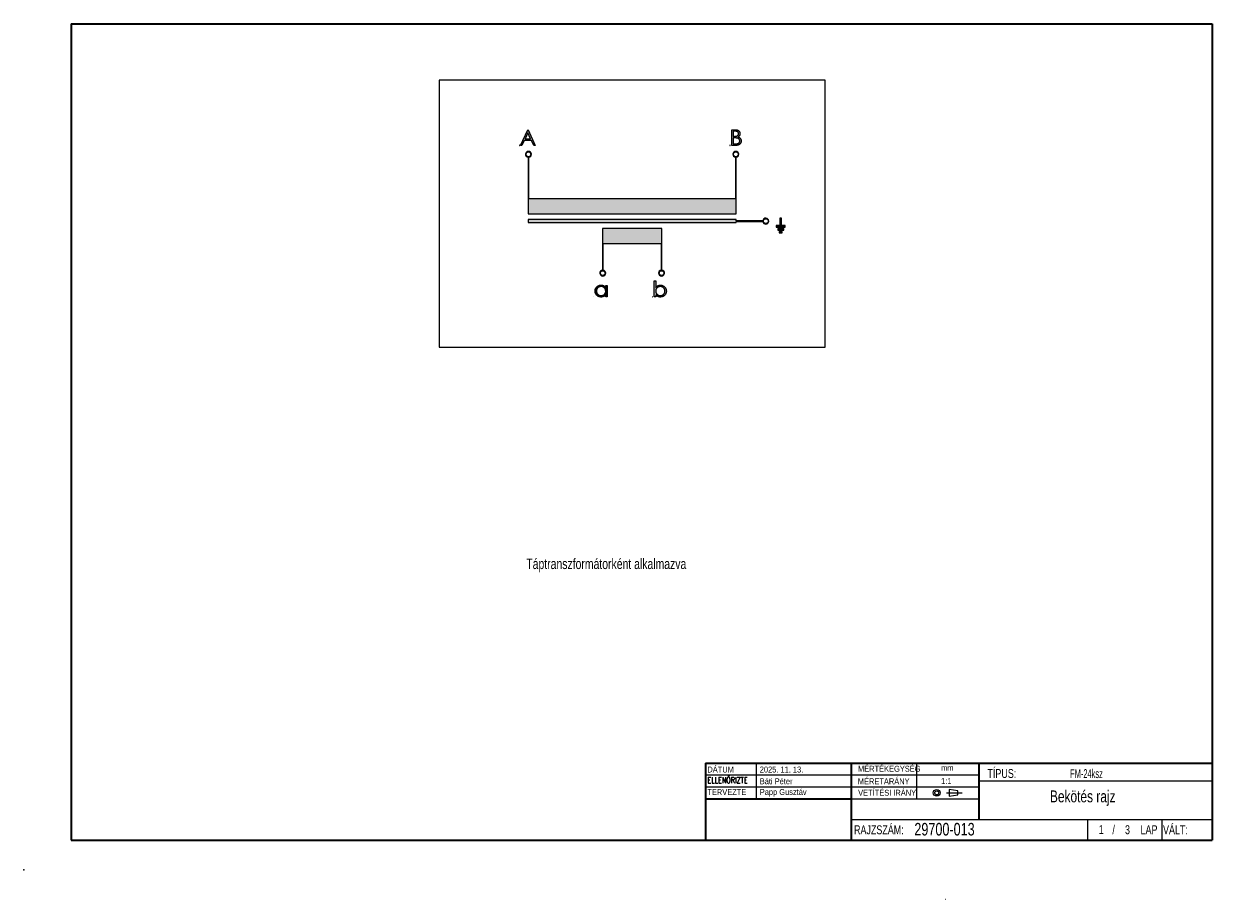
# Model space of a CAD drawing. Header units: millimetres. Extents: x 0 to 400, y -10 to 285.
import ezdxf

# ---------------------------------------------------------------- set-up
doc = ezdxf.new("R2010")
doc.units = ezdxf.units.MM
doc.header["$PDSIZE"] = -1
doc.linetypes.add('CENTERX2', pattern=[20.32, 12.7, -2.54, 2.54, -2.54])
doc.styles.add('SLDTEXTSTYLE0', font='TXT', dxfattribs={"width": 0.75})
doc.styles.add('SLDTEXTSTYLE1', font='TXT', dxfattribs={"width": 0.605})
doc.styles.add('SLDTEXTSTYLE2', font='TXT', dxfattribs={"width": 0.75, "bigfont": 'bigfont'})

msp = doc.modelspace()

# ---------------------------------------------------------------- hatches: boundary and pattern name
at = {"linetype": 'Continuous'}
h = msp.add_hatch(color=7, dxfattribs=at)
h.paths.add_polyline_path([(171.64, 244.03), (172.15, 244.03), (169.71, 249.32), (169.64, 249.32), (167.13, 244.03), (167.65, 244.03), (168.45, 245.73), (170.85, 245.73)], flags=0)
h.paths.add_polyline_path([(169.67, 248.29), (170.6, 246.27), (168.71, 246.27)], flags=0)
h = msp.add_hatch(color=7, dxfattribs=at)
edge = h.paths.add_edge_path(flags=0)
edge.add_spline(control_points=[(240.44, 246.89), (240.49, 246.92), (240.58, 246.98), (240.71, 247.09), (240.81, 247.22), (240.9, 247.36), (240.97, 247.51), (241.02, 247.67), (241.05, 247.84), (241.05, 247.95), (241.05, 248.01)], knot_values=[0, 0, 0, 0, 0.128234, 0.252451, 0.374261, 0.496377, 0.619448, 0.743419, 0.869431, 1, 1, 1, 1], weights=[1, 1, 1, 1, 1, 1, 1, 1, 1, 1, 1], degree=3, periodic=0)
edge.add_spline(control_points=[(241.05, 248.01), (241.05, 248.07), (241.05, 248.2), (241.01, 248.38), (240.95, 248.55), (240.86, 248.71), (240.76, 248.85), (240.63, 248.98), (240.49, 249.09), (240.36, 249.16), (240.24, 249.21), (240.14, 249.24), (240.03, 249.26), (239.92, 249.29), (239.8, 249.3), (239.66, 249.31), (239.52, 249.32), (239.42, 249.32), (239.37, 249.32)], knot_values=[0, 0, 0, 0, 0.077182, 0.152719, 0.226646, 0.301825, 0.376416, 0.449465, 0.522032, 0.596644, 0.635901, 0.678121, 0.723132, 0.771635, 0.82332, 0.878677, 0.937406, 1, 1, 1, 1], weights=[1, 1, 1, 1, 1, 1, 1, 1, 1, 1, 1, 1, 1, 1, 1, 1, 1, 1, 1], degree=3, periodic=0)
edge.add_line((239.37, 249.32), (238.34, 249.32))
edge.add_line((238.34, 249.32), (238.34, 244.03))
edge.add_line((238.34, 244.03), (239.77, 244.03))
edge.add_spline(control_points=[(239.77, 244.03), (239.83, 244.03), (239.95, 244.03), (240.13, 244.06), (240.3, 244.09), (240.46, 244.14), (240.61, 244.2), (240.75, 244.27), (240.88, 244.36), (241, 244.46), (241.11, 244.58), (241.2, 244.69), (241.28, 244.82), (241.35, 244.95), (241.4, 245.09), (241.43, 245.23), (241.45, 245.38), (241.46, 245.48), (241.46, 245.53)], knot_values=[0, 0, 0, 0, 0.074522, 0.145314, 0.213177, 0.278705, 0.342112, 0.404261, 0.466239, 0.52828, 0.589543, 0.648814, 0.707317, 0.764765, 0.82182, 0.879665, 0.93884, 1, 1, 1, 1], weights=[1, 1, 1, 1, 1, 1, 1, 1, 1, 1, 1, 1, 1, 1, 1, 1, 1, 1, 1], degree=3, periodic=0)
edge.add_spline(control_points=[(241.46, 245.53), (241.46, 245.58), (241.45, 245.68), (241.43, 245.83), (241.4, 245.97), (241.35, 246.11), (241.28, 246.24), (241.21, 246.35), (241.12, 246.46), (241.03, 246.56), (240.91, 246.66), (240.77, 246.74), (240.62, 246.82), (240.5, 246.86), (240.44, 246.89)], knot_values=[0, 0, 0, 0, 0.083354, 0.165113, 0.244471, 0.323858, 0.401709, 0.478603, 0.553616, 0.629777, 0.7097, 0.797086, 0.893943, 1, 1, 1, 1], weights=[1, 1, 1, 1, 1, 1, 1, 1, 1, 1, 1, 1, 1, 1, 1], degree=3, periodic=0)
edge = h.paths.add_edge_path(flags=0)
edge.add_spline(control_points=[(239.46, 248.78), (239.5, 248.78), (239.6, 248.78), (239.73, 248.77), (239.85, 248.75), (239.96, 248.73), (240.06, 248.7), (240.15, 248.67), (240.24, 248.62), (240.31, 248.57), (240.37, 248.52), (240.43, 248.46), (240.47, 248.4), (240.51, 248.33), (240.54, 248.25), (240.56, 248.17), (240.57, 248.09), (240.58, 248.03), (240.58, 248)], knot_values=[0, 0, 0, 0, 0.09126, 0.176546, 0.255515, 0.32897, 0.397569, 0.460759, 0.520282, 0.5766, 0.630098, 0.682521, 0.733159, 0.78413, 0.835598, 0.888182, 0.942997, 1, 1, 1, 1], weights=[1, 1, 1, 1, 1, 1, 1, 1, 1, 1, 1, 1, 1, 1, 1, 1, 1, 1, 1], degree=3, periodic=0)
edge.add_spline(control_points=[(240.58, 248), (240.58, 247.96), (240.57, 247.87), (240.54, 247.74), (240.49, 247.62), (240.42, 247.51), (240.33, 247.4), (240.23, 247.32), (240.11, 247.24), (240.01, 247.19), (239.91, 247.16), (239.83, 247.14), (239.73, 247.12), (239.63, 247.11), (239.52, 247.1), (239.4, 247.09), (239.27, 247.09), (239.18, 247.08), (239.13, 247.08)], knot_values=[0, 0, 0, 0, 0.068636, 0.135185, 0.202717, 0.27157, 0.341133, 0.410222, 0.481168, 0.55446, 0.594294, 0.638261, 0.68681, 0.7394, 0.797711, 0.8603, 0.927699, 1, 1, 1, 1], weights=[1, 1, 1, 1, 1, 1, 1, 1, 1, 1, 1, 1, 1, 1, 1, 1, 1, 1, 1], degree=3, periodic=0)
edge.add_line((239.13, 247.08), (238.81, 247.08))
edge.add_line((238.81, 247.08), (238.81, 248.78))
edge.add_line((238.81, 248.78), (239.46, 248.78))
edge = h.paths.add_edge_path(flags=0)
edge.add_spline(control_points=[(240.12, 246.48), (240.18, 246.46), (240.31, 246.43), (240.48, 246.35), (240.63, 246.25), (240.73, 246.15), (240.81, 246.07), (240.85, 246), (240.89, 245.93), (240.93, 245.85), (240.95, 245.78), (240.97, 245.7), (240.98, 245.62), (240.98, 245.56), (240.98, 245.53)], knot_values=[0, 0, 0, 0, 0.143309, 0.277421, 0.405171, 0.529268, 0.589902, 0.649129, 0.707867, 0.764857, 0.822497, 0.880398, 0.939713, 1, 1, 1, 1], weights=[1, 1, 1, 1, 1, 1, 1, 1, 1, 1, 1, 1, 1, 1, 1], degree=3, periodic=0)
edge.add_spline(control_points=[(240.98, 245.53), (240.98, 245.49), (240.98, 245.4), (240.94, 245.27), (240.89, 245.14), (240.82, 245.02), (240.73, 244.91), (240.62, 244.82), (240.5, 244.74), (240.39, 244.69), (240.29, 244.66), (240.21, 244.63), (240.11, 244.61), (240.01, 244.6), (239.89, 244.59), (239.77, 244.58), (239.63, 244.58), (239.54, 244.57), (239.49, 244.57)], knot_values=[0, 0, 0, 0, 0.066884, 0.133364, 0.200692, 0.271031, 0.342035, 0.412126, 0.483159, 0.556302, 0.59546, 0.639227, 0.687794, 0.740178, 0.798205, 0.860261, 0.927498, 1, 1, 1, 1], weights=[1, 1, 1, 1, 1, 1, 1, 1, 1, 1, 1, 1, 1, 1, 1, 1, 1, 1, 1], degree=3, periodic=0)
edge.add_line((239.49, 244.57), (238.81, 244.57))
edge.add_line((238.81, 244.57), (238.81, 246.54))
edge.add_line((238.81, 246.54), (239.13, 246.54))
edge.add_spline(control_points=[(239.13, 246.54), (239.18, 246.54), (239.29, 246.54), (239.45, 246.54), (239.59, 246.53), (239.72, 246.53), (239.84, 246.52), (239.95, 246.51), (240.04, 246.5), (240.09, 246.48), (240.12, 246.48)], knot_values=[0, 0, 0, 0, 0.170715, 0.328655, 0.473823, 0.605269, 0.722943, 0.828047, 0.920694, 1, 1, 1, 1], weights=[1, 1, 1, 1, 1, 1, 1, 1, 1, 1, 1], degree=3, periodic=0)
h = msp.add_hatch(color=7, dxfattribs=at)
edge = h.paths.add_edge_path(flags=0)
edge.add_line((169.96, 226.03), (169.96, 240.04))
edge.add_arc((169.86, 241.03), 1, 275.7392, 624.2608)
edge.add_line((169.76, 240.04), (169.76, 221.03))
edge.add_line((169.76, 221.03), (239.76, 221.03))
edge.add_line((239.76, 221.03), (239.76, 240.04))
edge.add_arc((239.66, 241.03), 1, 275.7392, 624.2608)
edge.add_line((239.56, 240.04), (239.56, 226.03))
edge.add_line((239.56, 226.03), (169.96, 226.03))
edge = h.paths.add_edge_path(flags=0)
edge.add_arc((239.66, 241.03), 0.8, 0, 360)
edge = h.paths.add_edge_path(flags=0)
edge.add_arc((169.86, 241.03), 0.8, 0, 360)
h = msp.add_hatch(color=7, dxfattribs=at)
edge = h.paths.add_edge_path(flags=0)
edge.add_line((239.76, 218.43), (248.76, 218.43))
edge.add_arc((249.76, 218.53), 1, 185.7392, 534.2608)
edge.add_line((248.76, 218.63), (239.76, 218.63))
edge.add_line((239.76, 218.63), (239.76, 219.03))
edge.add_line((239.76, 219.03), (169.76, 219.03))
edge.add_line((169.76, 219.03), (169.76, 218.03))
edge.add_line((169.76, 218.03), (239.76, 218.03))
edge.add_line((239.76, 218.03), (239.76, 218.43))
edge = h.paths.add_edge_path(flags=0)
edge.add_arc((249.76, 218.53), 0.8, 0, 360)
h = msp.add_hatch(color=7, dxfattribs=at)
edge = h.paths.add_edge_path(flags=0)
edge.add_line((194.76, 216.03), (194.76, 202.03))
edge.add_arc((194.86, 201.03), 1, 95.7392, 444.2608)
edge.add_line((194.96, 202.03), (194.96, 211.03))
edge.add_line((194.96, 211.03), (214.56, 211.03))
edge.add_line((214.56, 211.03), (214.56, 202.03))
edge.add_arc((214.66, 201.03), 1, 95.7392, 444.2608)
edge.add_line((214.76, 202.03), (214.76, 216.03))
edge.add_line((214.76, 216.03), (194.76, 216.03))
edge = h.paths.add_edge_path(flags=0)
edge.add_arc((194.86, 201.03), 0.8, 0, 360)
edge = h.paths.add_edge_path(flags=0)
edge.add_arc((214.66, 201.03), 0.8, 0, 360)
for points in [[(255.01, 219.53), (254.51, 219.53), (254.51, 217.03), (253.26, 217.03), (253.26, 216.53), (256.26, 216.53), (256.26, 217.03), (255.01, 217.03)], [(253.76, 216.03), (253.76, 215.53), (255.76, 215.53), (255.76, 216.03)], [(254.26, 215.03), (254.26, 214.53), (255.26, 214.53), (255.26, 215.03)]]:
    msp.add_hatch(color=7, dxfattribs=at).paths.add_polyline_path(points, flags=0)
h = msp.add_hatch(color=7, dxfattribs=at)
edge = h.paths.add_edge_path(flags=0)
edge.add_spline(control_points=[(192.27, 194.97), (192.27, 194.91), (192.27, 194.77), (192.3, 194.57), (192.35, 194.38), (192.41, 194.2), (192.5, 194.02), (192.6, 193.85), (192.72, 193.7), (192.86, 193.55), (193.01, 193.41), (193.17, 193.29), (193.33, 193.19), (193.51, 193.11), (193.69, 193.04), (193.88, 193), (194.08, 192.97), (194.21, 192.96), (194.28, 192.96)], knot_values=[0, 0, 0, 0, 0.064954, 0.128099, 0.189669, 0.250706, 0.311891, 0.373265, 0.435809, 0.500424, 0.565061, 0.627671, 0.689332, 0.75007, 0.810996, 0.872567, 0.93538, 1, 1, 1, 1], weights=[1, 1, 1, 1, 1, 1, 1, 1, 1, 1, 1, 1, 1, 1, 1, 1, 1, 1, 1], degree=3, periodic=0)
edge.add_spline(control_points=[(194.28, 192.96), (194.36, 192.96), (194.51, 192.97), (194.73, 193), (194.95, 193.06), (195.15, 193.14), (195.34, 193.24), (195.53, 193.37), (195.7, 193.52), (195.81, 193.64), (195.86, 193.7)], knot_values=[0, 0, 0, 0, 0.12763, 0.251855, 0.3727, 0.492835, 0.61373, 0.737915, 0.865702, 1, 1, 1, 1], weights=[1, 1, 1, 1, 1, 1, 1, 1, 1, 1, 1], degree=3, periodic=0)
edge.add_line((195.86, 193.7), (195.86, 193.03))
edge.add_line((195.86, 193.03), (196.34, 193.03))
edge.add_line((196.34, 193.03), (196.34, 196.9))
edge.add_line((196.34, 196.9), (195.86, 196.9))
edge.add_line((195.86, 196.9), (195.86, 196.18))
edge.add_spline(control_points=[(195.86, 196.18), (195.81, 196.25), (195.71, 196.37), (195.55, 196.54), (195.37, 196.67), (195.18, 196.78), (194.97, 196.86), (194.76, 196.92), (194.53, 196.96), (194.38, 196.96), (194.3, 196.97)], knot_values=[0, 0, 0, 0, 0.134804, 0.261894, 0.385202, 0.504745, 0.623985, 0.745346, 0.870138, 1, 1, 1, 1], weights=[1, 1, 1, 1, 1, 1, 1, 1, 1, 1, 1], degree=3, periodic=0)
edge.add_spline(control_points=[(194.3, 196.97), (194.23, 196.96), (194.09, 196.96), (193.89, 196.93), (193.7, 196.89), (193.52, 196.82), (193.34, 196.74), (193.17, 196.64), (193.01, 196.52), (192.86, 196.38), (192.72, 196.24), (192.6, 196.08), (192.5, 195.91), (192.41, 195.74), (192.35, 195.56), (192.3, 195.37), (192.27, 195.18), (192.27, 195.04), (192.27, 194.97)], knot_values=[0, 0, 0, 0, 0.065114, 0.128369, 0.190418, 0.251921, 0.313274, 0.375086, 0.438389, 0.503209, 0.567967, 0.630868, 0.691997, 0.752426, 0.813096, 0.873921, 0.936225, 1, 1, 1, 1], weights=[1, 1, 1, 1, 1, 1, 1, 1, 1, 1, 1, 1, 1, 1, 1, 1, 1, 1, 1], degree=3, periodic=0)
edge = h.paths.add_edge_path(flags=0)
edge.add_spline(control_points=[(195.86, 194.96), (195.86, 194.89), (195.86, 194.75), (195.82, 194.55), (195.75, 194.36), (195.67, 194.18), (195.55, 194.02), (195.42, 193.87), (195.26, 193.74), (195.09, 193.63), (194.9, 193.55), (194.71, 193.48), (194.51, 193.45), (194.37, 193.44), (194.3, 193.44)], knot_values=[0, 0, 0, 0, 0.086544, 0.169548, 0.251501, 0.332864, 0.413824, 0.494444, 0.576897, 0.66176, 0.747448, 0.831336, 0.915198, 1, 1, 1, 1], weights=[1, 1, 1, 1, 1, 1, 1, 1, 1, 1, 1, 1, 1, 1, 1], degree=3, periodic=0)
edge.add_spline(control_points=[(194.3, 193.44), (194.23, 193.44), (194.1, 193.45), (193.9, 193.49), (193.71, 193.55), (193.53, 193.64), (193.36, 193.75), (193.2, 193.88), (193.07, 194.03), (192.95, 194.2), (192.86, 194.39), (192.79, 194.58), (192.75, 194.77), (192.74, 194.9), (192.74, 194.97)], knot_values=[0, 0, 0, 0, 0.083744, 0.166215, 0.248688, 0.332842, 0.416952, 0.500107, 0.583507, 0.669193, 0.754516, 0.837141, 0.918411, 1, 1, 1, 1], weights=[1, 1, 1, 1, 1, 1, 1, 1, 1, 1, 1, 1, 1, 1, 1], degree=3, periodic=0)
edge.add_spline(control_points=[(192.74, 194.97), (192.74, 195.04), (192.75, 195.17), (192.79, 195.36), (192.86, 195.55), (192.95, 195.73), (193.06, 195.9), (193.2, 196.05), (193.35, 196.19), (193.52, 196.3), (193.7, 196.38), (193.9, 196.45), (194.1, 196.48), (194.23, 196.49), (194.3, 196.49)], knot_values=[0, 0, 0, 0, 0.08199, 0.163342, 0.245815, 0.330154, 0.415225, 0.497964, 0.580495, 0.663756, 0.747524, 0.830407, 0.914079, 1, 1, 1, 1], weights=[1, 1, 1, 1, 1, 1, 1, 1, 1, 1, 1, 1, 1, 1, 1], degree=3, periodic=0)
edge.add_spline(control_points=[(194.3, 196.49), (194.36, 196.49), (194.46, 196.49), (194.62, 196.47), (194.77, 196.43), (194.91, 196.38), (195.05, 196.32), (195.18, 196.25), (195.3, 196.15), (195.41, 196.05), (195.52, 195.94), (195.61, 195.82), (195.69, 195.69), (195.75, 195.56), (195.8, 195.42), (195.84, 195.27), (195.86, 195.11), (195.86, 195.01), (195.86, 194.96)], knot_values=[0, 0, 0, 0, 0.066049, 0.130033, 0.192388, 0.253903, 0.314524, 0.375813, 0.437905, 0.501259, 0.564848, 0.626506, 0.687493, 0.748087, 0.808781, 0.870812, 0.934366, 1, 1, 1, 1], weights=[1, 1, 1, 1, 1, 1, 1, 1, 1, 1, 1, 1, 1, 1, 1, 1, 1, 1, 1], degree=3, periodic=0)
h = msp.add_hatch(color=7, dxfattribs=at)
edge = h.paths.add_edge_path(flags=0)
edge.add_spline(control_points=[(216.27, 194.96), (216.27, 195.03), (216.27, 195.16), (216.24, 195.36), (216.19, 195.55), (216.13, 195.73), (216.04, 195.91), (215.94, 196.07), (215.82, 196.23), (215.68, 196.38), (215.53, 196.52), (215.37, 196.64), (215.21, 196.74), (215.03, 196.82), (214.85, 196.89), (214.66, 196.93), (214.46, 196.96), (214.32, 196.96), (214.25, 196.97)], knot_values=[0, 0, 0, 0, 0.064983, 0.127824, 0.189422, 0.250171, 0.311081, 0.372656, 0.435227, 0.499872, 0.564537, 0.627175, 0.688863, 0.749628, 0.810581, 0.872179, 0.935351, 1, 1, 1, 1], weights=[1, 1, 1, 1, 1, 1, 1, 1, 1, 1, 1, 1, 1, 1, 1, 1, 1, 1, 1], degree=3, periodic=0)
edge.add_spline(control_points=[(214.25, 196.97), (214.18, 196.96), (214.03, 196.96), (213.8, 196.92), (213.59, 196.86), (213.39, 196.78), (213.19, 196.67), (213.01, 196.53), (212.84, 196.38), (212.73, 196.26), (212.68, 196.2)], knot_values=[0, 0, 0, 0, 0.126752, 0.250277, 0.371034, 0.49161, 0.61281, 0.737319, 0.865364, 1, 1, 1, 1], weights=[1, 1, 1, 1, 1, 1, 1, 1, 1, 1, 1], degree=3, periodic=0)
edge.add_line((212.68, 196.2), (212.68, 198.46))
edge.add_line((212.68, 198.46), (212.2, 198.46))
edge.add_line((212.2, 198.46), (212.2, 193.03))
edge.add_line((212.2, 193.03), (212.68, 193.03))
edge.add_line((212.68, 193.03), (212.68, 193.75))
edge.add_spline(control_points=[(212.68, 193.75), (212.73, 193.68), (212.83, 193.56), (212.99, 193.39), (213.17, 193.26), (213.36, 193.15), (213.57, 193.07), (213.78, 193), (214.01, 192.97), (214.16, 192.97), (214.24, 192.96)], knot_values=[0, 0, 0, 0, 0.134924, 0.26303, 0.385707, 0.505717, 0.625137, 0.74612, 0.870524, 1, 1, 1, 1], weights=[1, 1, 1, 1, 1, 1, 1, 1, 1, 1, 1], degree=3, periodic=0)
edge.add_spline(control_points=[(214.24, 192.96), (214.31, 192.97), (214.44, 192.97), (214.64, 193), (214.84, 193.04), (215.02, 193.11), (215.2, 193.19), (215.37, 193.29), (215.53, 193.41), (215.68, 193.55), (215.82, 193.69), (215.94, 193.85), (216.04, 194.02), (216.13, 194.19), (216.19, 194.37), (216.24, 194.56), (216.27, 194.76), (216.27, 194.89), (216.27, 194.96)], knot_values=[0, 0, 0, 0, 0.065019, 0.128513, 0.19047, 0.251883, 0.313145, 0.374867, 0.438077, 0.502802, 0.567464, 0.630273, 0.691489, 0.752131, 0.812711, 0.873772, 0.935985, 1, 1, 1, 1], weights=[1, 1, 1, 1, 1, 1, 1, 1, 1, 1, 1, 1, 1, 1, 1, 1, 1, 1, 1], degree=3, periodic=0)
edge = h.paths.add_edge_path(flags=0)
edge.add_spline(control_points=[(212.68, 194.97), (212.68, 195.04), (212.68, 195.18), (212.72, 195.38), (212.79, 195.57), (212.87, 195.74), (212.99, 195.91), (213.12, 196.06), (213.28, 196.18), (213.45, 196.29), (213.64, 196.38), (213.84, 196.44), (214.04, 196.48), (214.17, 196.49), (214.24, 196.49)], knot_values=[0, 0, 0, 0, 0.08604, 0.168978, 0.2499, 0.331199, 0.412455, 0.493598, 0.575986, 0.661382, 0.747581, 0.831818, 0.915265, 1, 1, 1, 1], weights=[1, 1, 1, 1, 1, 1, 1, 1, 1, 1, 1, 1, 1, 1, 1], degree=3, periodic=0)
edge.add_spline(control_points=[(214.24, 196.49), (214.31, 196.49), (214.44, 196.48), (214.64, 196.44), (214.83, 196.38), (215.01, 196.29), (215.18, 196.18), (215.34, 196.05), (215.47, 195.9), (215.59, 195.72), (215.68, 195.54), (215.75, 195.35), (215.79, 195.16), (215.8, 195.02), (215.8, 194.96)], knot_values=[0, 0, 0, 0, 0.083348, 0.16543, 0.247944, 0.331746, 0.415897, 0.499093, 0.582534, 0.668017, 0.753382, 0.836195, 0.917934, 1, 1, 1, 1], weights=[1, 1, 1, 1, 1, 1, 1, 1, 1, 1, 1, 1, 1, 1, 1], degree=3, periodic=0)
edge.add_spline(control_points=[(215.8, 194.96), (215.8, 194.89), (215.79, 194.76), (215.75, 194.56), (215.68, 194.37), (215.59, 194.19), (215.48, 194.02), (215.34, 193.87), (215.19, 193.74), (215.02, 193.63), (214.84, 193.55), (214.64, 193.48), (214.44, 193.45), (214.31, 193.44), (214.24, 193.44)], knot_values=[0, 0, 0, 0, 0.082059, 0.16305, 0.245593, 0.3302, 0.414735, 0.497543, 0.580144, 0.663474, 0.747313, 0.830264, 0.914007, 1, 1, 1, 1], weights=[1, 1, 1, 1, 1, 1, 1, 1, 1, 1, 1, 1, 1, 1, 1], degree=3, periodic=0)
edge.add_spline(control_points=[(214.24, 193.44), (214.18, 193.44), (214.08, 193.44), (213.92, 193.46), (213.77, 193.5), (213.63, 193.55), (213.49, 193.61), (213.36, 193.68), (213.24, 193.77), (213.13, 193.88), (213.02, 193.99), (212.93, 194.11), (212.85, 194.24), (212.79, 194.37), (212.74, 194.51), (212.7, 194.66), (212.68, 194.81), (212.68, 194.92), (212.68, 194.97)], knot_values=[0, 0, 0, 0, 0.066061, 0.130057, 0.192423, 0.253949, 0.314977, 0.375902, 0.438099, 0.501464, 0.56477, 0.626438, 0.687436, 0.748042, 0.808747, 0.870788, 0.934354, 1, 1, 1, 1], weights=[1, 1, 1, 1, 1, 1, 1, 1, 1, 1, 1, 1, 1, 1, 1, 1, 1, 1, 1], degree=3, periodic=0)

# ---------------------------------------------------------------- linework, layer by layer
at = {"color": 7, "linetype": 'Continuous', "lineweight": 35}
for p, q in [((16, 285), (400, 285)), ((16, 285), (16, 10)), ((400, 285), (400, 10)), ((229.5, 36), (229.5, 10)), ((229.5, 36), (400, 36)), ((278.5, 36), (278.5, 10)), ((321.5, 36), (321.5, 17)), ((229.5, 24), (278.5, 24)), ((16, 10), (400, 10))]:
    msp.add_line(p, q, dxfattribs=at)
at = {"color": 7, "linetype": 'Continuous', "lineweight": 25}
for p, q in [((139.76, 266.03), (139.76, 176.03)), ((269.76, 266.03), (139.76, 266.03)), ((269.76, 176.03), (269.76, 266.03)), ((167.13, 244.03), (169.64, 249.32)), ((169.67, 248.29), (168.71, 246.27)), ((169.64, 249.32), (169.71, 249.32)), ((170.6, 246.27), (169.67, 248.29)), ((169.71, 249.32), (172.15, 244.03)), ((238.34, 249.32), (239.37, 249.32)), ((238.34, 244.03), (238.34, 249.32)), ((239.46, 248.78), (238.81, 248.78)), ((238.81, 248.78), (238.81, 247.08)), ((166.91, 244.08), (166.86, 244.08)), ((166.86, 244.08), (166.86, 244.03)), ((166.86, 244.03), (166.91, 244.03)), ((166.91, 244.03), (166.91, 244.08)), ((167.65, 244.03), (167.13, 244.03)), ((168.45, 245.73), (167.65, 244.03)), ((170.85, 245.73), (168.45, 245.73)), ((168.71, 246.27), (170.6, 246.27)), ((171.64, 244.03), (170.85, 245.73)), ((172.15, 244.03), (171.64, 244.03)), ((237.71, 244.08), (237.66, 244.08)), ((237.66, 244.08), (237.66, 244.03)), ((237.66, 244.03), (237.71, 244.03)), ((237.71, 244.03), (237.71, 244.08)), ((239.77, 244.03), (238.34, 244.03)), ((238.81, 247.08), (239.13, 247.08)), ((239.13, 246.54), (238.81, 246.54)), ((238.81, 246.54), (238.81, 244.57)), ((238.81, 244.57), (239.49, 244.57)), ((169.76, 240.04), (169.76, 221.03)), ((169.96, 226.03), (169.96, 240.04)), ((239.56, 240.04), (239.56, 226.03)), ((239.76, 221.03), (239.76, 240.04)), ((239.56, 226.03), (169.96, 226.03)), ((169.76, 221.03), (239.76, 221.03)), ((239.76, 219.03), (169.76, 219.03)), ((169.76, 219.03), (169.76, 218.03)), ((169.76, 218.03), (239.76, 218.03)), ((194.76, 216.03), (194.76, 202.03)), ((214.76, 216.03), (194.76, 216.03)), ((214.76, 202.03), (214.76, 216.03)), ((239.76, 218.63), (239.76, 219.03)), ((248.76, 218.63), (239.76, 218.63)), ((239.76, 218.43), (248.76, 218.43)), ((239.76, 218.03), (239.76, 218.43)), ((253.26, 217.03), (253.26, 216.53)), ((254.51, 217.03), (253.26, 217.03)), ((253.26, 216.53), (256.26, 216.53)), ((253.76, 216.03), (253.76, 215.53)), ((255.76, 216.03), (253.76, 216.03)), ((254.51, 219.53), (254.51, 217.03)), ((255.01, 219.53), (254.51, 219.53)), ((255.01, 217.03), (255.01, 219.53)), ((256.26, 217.03), (255.01, 217.03)), ((255.76, 215.53), (255.76, 216.03)), ((256.26, 216.53), (256.26, 217.03)), ((253.76, 215.53), (255.76, 215.53)), ((254.26, 215.03), (254.26, 214.53)), ((255.26, 215.03), (254.26, 215.03)), ((254.26, 214.53), (255.26, 214.53)), ((255.26, 214.53), (255.26, 215.03)), ((194.96, 211.03), (214.56, 211.03)), ((194.96, 202.03), (194.96, 211.03)), ((214.56, 211.03), (214.56, 202.03)), ((195.86, 196.18), (195.86, 196.9)), ((195.86, 196.9), (196.34, 196.9)), ((196.34, 196.9), (196.34, 193.03)), ((212.2, 193.03), (212.2, 198.46)), ((212.2, 198.46), (212.68, 198.46)), ((212.68, 198.46), (212.68, 196.2)), ((191.91, 193.08), (191.86, 193.08)), ((191.86, 193.08), (191.86, 193.03)), ((191.86, 193.03), (191.91, 193.03)), ((191.91, 193.03), (191.91, 193.08)), ((195.86, 193.03), (195.86, 193.7)), ((196.34, 193.03), (195.86, 193.03)), ((211.71, 193.08), (211.66, 193.08)), ((211.66, 193.08), (211.66, 193.03)), ((211.66, 193.03), (211.71, 193.03)), ((211.71, 193.03), (211.71, 193.08)), ((212.68, 193.03), (212.2, 193.03)), ((212.68, 193.75), (212.68, 193.03)), ((139.76, 176.03), (269.76, 176.03))]:
    msp.add_line(p, q, dxfattribs=at)
at = {"color": 7, "linetype": 'Continuous', "lineweight": 18}
for p, q in [((246.5, 36), (246.5, 24)), ((300.5, 36), (300.5, 24)), ((229.5, 32), (321.5, 32)), ((229.5, 28), (321.5, 28)), ((321.5, 30), (400, 30)), ((278.5, 24), (321.5, 24)), ((311.44, 27.11), (311.44, 24.82)), ((314.4, 26.64), (311.44, 27.11)), ((311.44, 24.82), (314.4, 25.3)), ((314.4, 25.3), (314.4, 26.64)), ((278.5, 17), (400, 17)), ((358, 17), (358, 10)), ((383, 17), (383, 10)), ((310.07, -9.86), (310.23, -9.86))]:
    msp.add_line(p, q, dxfattribs=at)
at = {"color": 7, "linetype": 'CENTERX2', "lineweight": 18}
msp.add_line((310.59, 25.97), (315.8, 25.97), dxfattribs=at)
at = {"color": 7, "linetype": 'Continuous', "lineweight": 25}
for centre in [(169.86, 241.03), (239.66, 241.03), (249.76, 218.53), (194.86, 201.03), (214.66, 201.03)]:
    msp.add_circle(centre, 0.8, dxfattribs=at)
at = {"color": 7, "linetype": 'Continuous', "lineweight": 18}
for radius in [1.15, 0.671]:
    msp.add_circle((307.28, 25.97), radius, dxfattribs=at)
at = {"color": 7, "linetype": 'Continuous', "lineweight": 25}
for centre, start, end in [((169.86, 241.03), 275.7392, 264.2608), ((239.66, 241.03), 275.7392, 264.2608), ((249.76, 218.53), 185.7392, 174.2608), ((194.86, 201.03), 95.7392, 84.2608), ((214.66, 201.03), 95.7392, 84.2608)]:
    msp.add_arc(centre, 1, start, end, dxfattribs=at)
for points, knots in [([(239.13, 247.08), (239.18, 247.08), (239.27, 247.09), (239.4, 247.09), (239.52, 247.1), (239.63, 247.11), (239.73, 247.12), (239.83, 247.14), (239.91, 247.16), (240.01, 247.19), (240.11, 247.24), (240.23, 247.32), (240.33, 247.4), (240.42, 247.51), (240.49, 247.62), (240.54, 247.74), (240.57, 247.87), (240.58, 247.96), (240.58, 248)], [0, 0, 0, 0, 0.072301, 0.1397, 0.202289, 0.2606, 0.31319, 0.361739, 0.405706, 0.44554, 0.518832, 0.589778, 0.658867, 0.72843, 0.797283, 0.864815, 0.931364, 1, 1, 1, 1]), ([(239.37, 249.32), (239.42, 249.32), (239.52, 249.32), (239.66, 249.31), (239.8, 249.3), (239.92, 249.29), (240.03, 249.26), (240.14, 249.24), (240.24, 249.21), (240.36, 249.16), (240.49, 249.09), (240.63, 248.98), (240.76, 248.85), (240.86, 248.71), (240.95, 248.55), (241.01, 248.38), (241.05, 248.2), (241.05, 248.07), (241.05, 248.01)], [0, 0, 0, 0, 0.062594, 0.121323, 0.17668, 0.228365, 0.276868, 0.321879, 0.364099, 0.403356, 0.477968, 0.550535, 0.623584, 0.698175, 0.773354, 0.847281, 0.922818, 1, 1, 1, 1]), ([(240.58, 248), (240.58, 248.03), (240.57, 248.09), (240.56, 248.17), (240.54, 248.25), (240.51, 248.33), (240.47, 248.4), (240.43, 248.46), (240.37, 248.52), (240.31, 248.57), (240.24, 248.62), (240.15, 248.67), (240.06, 248.7), (239.96, 248.73), (239.85, 248.75), (239.73, 248.77), (239.6, 248.78), (239.5, 248.78), (239.46, 248.78)], [0, 0, 0, 0, 0.057003, 0.111818, 0.164402, 0.21587, 0.266841, 0.317479, 0.369902, 0.4234, 0.479718, 0.539241, 0.602431, 0.67103, 0.744485, 0.823454, 0.90874, 1, 1, 1, 1]), ([(241.05, 248.01), (241.05, 247.95), (241.05, 247.84), (241.02, 247.67), (240.97, 247.51), (240.9, 247.36), (240.81, 247.22), (240.71, 247.09), (240.58, 246.98), (240.49, 246.92), (240.44, 246.89)], [0, 0, 0, 0, 0.130569, 0.256581, 0.380552, 0.503623, 0.625739, 0.747549, 0.871766, 1, 1, 1, 1]), ([(240.12, 246.48), (240.09, 246.48), (240.04, 246.5), (239.95, 246.51), (239.84, 246.52), (239.72, 246.53), (239.59, 246.53), (239.45, 246.54), (239.29, 246.54), (239.18, 246.54), (239.13, 246.54)], [0, 0, 0, 0, 0.079306, 0.171953, 0.277057, 0.394731, 0.526177, 0.671345, 0.829285, 1, 1, 1, 1]), ([(239.49, 244.57), (239.54, 244.57), (239.63, 244.58), (239.77, 244.58), (239.89, 244.59), (240.01, 244.6), (240.11, 244.61), (240.21, 244.63), (240.29, 244.66), (240.39, 244.69), (240.5, 244.74), (240.62, 244.82), (240.73, 244.91), (240.82, 245.02), (240.89, 245.14), (240.94, 245.27), (240.98, 245.4), (240.98, 245.49), (240.98, 245.53)], [0, 0, 0, 0, 0.072502, 0.139739, 0.201795, 0.259822, 0.312206, 0.360773, 0.40454, 0.443698, 0.516841, 0.587874, 0.657965, 0.728969, 0.799308, 0.866636, 0.933116, 1, 1, 1, 1]), ([(241.46, 245.53), (241.46, 245.48), (241.45, 245.38), (241.43, 245.23), (241.4, 245.09), (241.35, 244.95), (241.28, 244.82), (241.2, 244.69), (241.11, 244.58), (241, 244.46), (240.88, 244.36), (240.75, 244.27), (240.61, 244.2), (240.46, 244.14), (240.3, 244.09), (240.13, 244.06), (239.95, 244.03), (239.83, 244.03), (239.77, 244.03)], [0, 0, 0, 0, 0.06116, 0.120335, 0.17818, 0.235235, 0.292683, 0.351186, 0.410457, 0.47172, 0.533761, 0.595739, 0.657888, 0.721295, 0.786823, 0.854686, 0.925478, 1, 1, 1, 1]), ([(240.98, 245.53), (240.98, 245.56), (240.98, 245.62), (240.97, 245.7), (240.95, 245.78), (240.93, 245.85), (240.89, 245.93), (240.85, 246), (240.81, 246.07), (240.73, 246.15), (240.63, 246.25), (240.48, 246.35), (240.31, 246.43), (240.18, 246.46), (240.12, 246.48)], [0, 0, 0, 0, 0.060287, 0.119602, 0.177503, 0.235143, 0.292133, 0.350871, 0.410098, 0.470732, 0.594829, 0.722579, 0.856691, 1, 1, 1, 1]), ([(240.44, 246.89), (240.5, 246.86), (240.62, 246.82), (240.77, 246.74), (240.91, 246.66), (241.03, 246.56), (241.12, 246.46), (241.21, 246.35), (241.28, 246.24), (241.35, 246.11), (241.4, 245.97), (241.43, 245.83), (241.45, 245.68), (241.46, 245.58), (241.46, 245.53)], [0, 0, 0, 0, 0.106057, 0.202914, 0.2903, 0.370223, 0.446384, 0.521397, 0.598291, 0.676142, 0.755529, 0.834887, 0.916646, 1, 1, 1, 1]), ([(192.27, 194.97), (192.27, 195.04), (192.27, 195.18), (192.3, 195.37), (192.35, 195.56), (192.41, 195.74), (192.5, 195.91), (192.6, 196.08), (192.72, 196.24), (192.86, 196.38), (193.01, 196.52), (193.17, 196.64), (193.34, 196.74), (193.52, 196.82), (193.7, 196.89), (193.89, 196.93), (194.09, 196.96), (194.23, 196.96), (194.3, 196.97)], [0, 0, 0, 0, 0.063775, 0.126079, 0.186904, 0.247574, 0.308003, 0.369132, 0.432033, 0.496791, 0.561611, 0.624914, 0.686726, 0.748079, 0.809582, 0.871631, 0.934886, 1, 1, 1, 1]), ([(194.3, 196.49), (194.23, 196.49), (194.1, 196.48), (193.9, 196.45), (193.7, 196.38), (193.52, 196.3), (193.35, 196.19), (193.2, 196.05), (193.06, 195.9), (192.95, 195.73), (192.86, 195.55), (192.79, 195.36), (192.75, 195.17), (192.74, 195.04), (192.74, 194.97)], [0, 0, 0, 0, 0.085921, 0.169593, 0.252476, 0.336244, 0.419505, 0.502036, 0.584775, 0.669846, 0.754185, 0.836658, 0.91801, 1, 1, 1, 1]), ([(194.3, 196.97), (194.38, 196.96), (194.53, 196.96), (194.76, 196.92), (194.97, 196.86), (195.18, 196.78), (195.37, 196.67), (195.55, 196.54), (195.71, 196.37), (195.81, 196.25), (195.86, 196.18)], [0, 0, 0, 0, 0.129862, 0.254654, 0.376015, 0.495255, 0.614798, 0.738106, 0.865196, 1, 1, 1, 1]), ([(195.86, 194.96), (195.86, 195.01), (195.86, 195.11), (195.84, 195.27), (195.8, 195.42), (195.75, 195.56), (195.69, 195.69), (195.61, 195.82), (195.52, 195.94), (195.41, 196.05), (195.3, 196.15), (195.18, 196.25), (195.05, 196.32), (194.91, 196.38), (194.77, 196.43), (194.62, 196.47), (194.46, 196.49), (194.36, 196.49), (194.3, 196.49)], [0, 0, 0, 0, 0.065634, 0.129188, 0.191219, 0.251913, 0.312507, 0.373494, 0.435152, 0.498741, 0.562095, 0.624187, 0.685476, 0.746097, 0.807612, 0.869967, 0.933951, 1, 1, 1, 1]), ([(212.68, 196.2), (212.73, 196.26), (212.84, 196.38), (213.01, 196.53), (213.19, 196.67), (213.39, 196.78), (213.59, 196.86), (213.8, 196.92), (214.03, 196.96), (214.18, 196.96), (214.25, 196.97)], [0, 0, 0, 0, 0.134636, 0.262681, 0.38719, 0.50839, 0.628966, 0.749723, 0.873248, 1, 1, 1, 1]), ([(214.24, 196.49), (214.17, 196.49), (214.04, 196.48), (213.84, 196.44), (213.64, 196.38), (213.45, 196.29), (213.28, 196.18), (213.12, 196.06), (212.99, 195.91), (212.87, 195.74), (212.79, 195.57), (212.72, 195.38), (212.68, 195.18), (212.68, 195.04), (212.68, 194.97)], [0, 0, 0, 0, 0.084735, 0.168182, 0.252419, 0.338618, 0.424014, 0.506402, 0.587545, 0.668801, 0.7501, 0.831022, 0.91396, 1, 1, 1, 1]), ([(215.8, 194.96), (215.8, 195.02), (215.79, 195.16), (215.75, 195.35), (215.68, 195.54), (215.59, 195.72), (215.47, 195.9), (215.34, 196.05), (215.18, 196.18), (215.01, 196.29), (214.83, 196.38), (214.64, 196.44), (214.44, 196.48), (214.31, 196.49), (214.24, 196.49)], [0, 0, 0, 0, 0.082066, 0.163805, 0.246618, 0.331983, 0.417466, 0.500907, 0.584103, 0.668254, 0.752056, 0.83457, 0.916652, 1, 1, 1, 1]), ([(214.25, 196.97), (214.32, 196.96), (214.46, 196.96), (214.66, 196.93), (214.85, 196.89), (215.03, 196.82), (215.21, 196.74), (215.37, 196.64), (215.53, 196.52), (215.68, 196.38), (215.82, 196.23), (215.94, 196.07), (216.04, 195.91), (216.13, 195.73), (216.19, 195.55), (216.24, 195.36), (216.27, 195.16), (216.27, 195.03), (216.27, 194.96)], [0, 0, 0, 0, 0.064649, 0.127821, 0.189419, 0.250372, 0.311137, 0.372825, 0.435463, 0.500128, 0.564773, 0.627344, 0.688919, 0.749829, 0.810578, 0.872176, 0.935017, 1, 1, 1, 1]), ([(194.28, 192.96), (194.21, 192.96), (194.08, 192.97), (193.88, 193), (193.69, 193.04), (193.51, 193.11), (193.33, 193.19), (193.17, 193.29), (193.01, 193.41), (192.86, 193.55), (192.72, 193.7), (192.6, 193.85), (192.5, 194.02), (192.41, 194.2), (192.35, 194.38), (192.3, 194.57), (192.27, 194.77), (192.27, 194.91), (192.27, 194.97)], [0, 0, 0, 0, 0.06462, 0.127433, 0.189004, 0.24993, 0.310668, 0.372329, 0.434939, 0.499576, 0.564191, 0.626735, 0.688109, 0.749294, 0.810331, 0.871901, 0.935046, 1, 1, 1, 1]), ([(192.74, 194.97), (192.74, 194.9), (192.75, 194.77), (192.79, 194.58), (192.86, 194.39), (192.95, 194.2), (193.07, 194.03), (193.2, 193.88), (193.36, 193.75), (193.53, 193.64), (193.71, 193.55), (193.9, 193.49), (194.1, 193.45), (194.23, 193.44), (194.3, 193.44)], [0, 0, 0, 0, 0.081589, 0.162859, 0.245484, 0.330807, 0.416493, 0.499893, 0.583048, 0.667158, 0.751312, 0.833785, 0.916256, 1, 1, 1, 1]), ([(195.86, 193.7), (195.81, 193.64), (195.7, 193.52), (195.53, 193.37), (195.34, 193.24), (195.15, 193.14), (194.95, 193.06), (194.73, 193), (194.51, 192.97), (194.36, 192.96), (194.28, 192.96)], [0, 0, 0, 0, 0.134298, 0.262085, 0.38627, 0.507165, 0.6273, 0.748145, 0.87237, 1, 1, 1, 1]), ([(194.3, 193.44), (194.37, 193.44), (194.51, 193.45), (194.71, 193.48), (194.9, 193.55), (195.09, 193.63), (195.26, 193.74), (195.42, 193.87), (195.55, 194.02), (195.67, 194.18), (195.75, 194.36), (195.82, 194.55), (195.86, 194.75), (195.86, 194.89), (195.86, 194.96)], [0, 0, 0, 0, 0.084802, 0.168664, 0.252552, 0.33824, 0.423103, 0.505556, 0.586176, 0.667136, 0.748499, 0.830452, 0.913456, 1, 1, 1, 1]), ([(212.68, 194.97), (212.68, 194.92), (212.68, 194.81), (212.7, 194.66), (212.74, 194.51), (212.79, 194.37), (212.85, 194.24), (212.93, 194.11), (213.02, 193.99), (213.13, 193.88), (213.24, 193.77), (213.36, 193.68), (213.49, 193.61), (213.63, 193.55), (213.77, 193.5), (213.92, 193.46), (214.08, 193.44), (214.18, 193.44), (214.24, 193.44)], [0, 0, 0, 0, 0.065646, 0.129212, 0.191253, 0.251958, 0.312564, 0.373562, 0.43523, 0.498536, 0.561901, 0.624098, 0.685023, 0.746051, 0.807577, 0.869943, 0.933939, 1, 1, 1, 1]), ([(214.24, 192.96), (214.16, 192.97), (214.01, 192.97), (213.78, 193), (213.57, 193.07), (213.36, 193.15), (213.17, 193.26), (212.99, 193.39), (212.83, 193.56), (212.73, 193.68), (212.68, 193.75)], [0, 0, 0, 0, 0.129476, 0.25388, 0.374863, 0.494283, 0.614293, 0.73697, 0.865076, 1, 1, 1, 1]), ([(216.27, 194.96), (216.27, 194.89), (216.27, 194.76), (216.24, 194.56), (216.19, 194.37), (216.13, 194.19), (216.04, 194.02), (215.94, 193.85), (215.82, 193.69), (215.68, 193.55), (215.53, 193.41), (215.37, 193.29), (215.2, 193.19), (215.02, 193.11), (214.84, 193.04), (214.64, 193), (214.44, 192.97), (214.31, 192.97), (214.24, 192.96)], [0, 0, 0, 0, 0.064015, 0.126228, 0.187289, 0.247869, 0.308511, 0.369727, 0.432536, 0.497198, 0.561923, 0.625133, 0.686855, 0.748117, 0.80953, 0.871487, 0.934981, 1, 1, 1, 1]), ([(214.24, 193.44), (214.31, 193.44), (214.44, 193.45), (214.64, 193.48), (214.84, 193.55), (215.02, 193.63), (215.19, 193.74), (215.34, 193.87), (215.48, 194.02), (215.59, 194.19), (215.68, 194.37), (215.75, 194.56), (215.79, 194.76), (215.8, 194.89), (215.8, 194.96)], [0, 0, 0, 0, 0.085993, 0.169736, 0.252687, 0.336526, 0.419856, 0.502457, 0.585265, 0.6698, 0.754407, 0.83695, 0.917941, 1, 1, 1, 1])]:
    msp.add_open_spline(points, degree=3, knots=knots, dxfattribs=at)
at = {"color": 7, "linetype": 'Continuous', "lineweight": 0}
msp.add_point((0, 0), dxfattribs=at)

# ---------------------------------------------------------------- texts
for s, insert, char_height, attachment_point, style in [('Táptranszformátorként alkalmazva', (169.14, 104.85), 3.5, 1, 'SLDTEXTSTYLE0'), ('DÁTUM', (230.08, 34.82), 2, 1, 'SLDTEXTSTYLE0'), ('2025. 11. 13.', (247.72, 34.82), 2, 1, 'SLDTEXTSTYLE0'), ('MÉRTÉKEGYSÉG', (280.78, 35.08), 2, 1, 'SLDTEXTSTYLE0'), ('mm', (308.74, 35.4), 2, 1, 'SLDTEXTSTYLE0'), ('TÍPUS:', (324.35, 33.99), 3, 1, 'SLDTEXTSTYLE0'), ('FM-24ksz', (357.67, 33.94), 3, 2, 'SLDTEXTSTYLE1'), ('ELLENŐRIZTE', (230.08, 31.26), 2, 1, 'SLDTEXTSTYLE2'), ('Báti Péter', (247.72, 30.87), 2, 1, 'SLDTEXTSTYLE0'), ('MÉRETARÁNY', (280.72, 30.87), 2, 1, 'SLDTEXTSTYLE0'), ('1:1', (308.74, 30.95), 2, 1, 'SLDTEXTSTYLE0'), ('TERVEZTE', (230.08, 27.23), 2, 1, 'SLDTEXTSTYLE0'), ('Papp Gusztáv', (247.72, 27.25), 2, 1, 'SLDTEXTSTYLE0'), ('VETÍTÉSI IRÁNY', (280.83, 27), 2, 1, 'SLDTEXTSTYLE0'), ('Bekötés rajz', (356.42, 26.78), 4, 2, 'SLDTEXTSTYLE0'), ('RAJZSZÁM:', (279.44, 15.03), 3, 1, 'SLDTEXTSTYLE0'), ('VÁLT:', (383.44, 15.05), 3, 1, 'SLDTEXTSTYLE0'), ('29700-013', (299.74, 15.84), 4.233, 1, 'SLDTEXTSTYLE0'), ('1', (361.82, 15.16), 3, 1, 'SLDTEXTSTYLE0'), ('/', (366.4, 15.08), 3, 1, 'SLDTEXTSTYLE0'), ('3', (370.64, 15.05), 3, 1, 'SLDTEXTSTYLE0'), ('LAP', (375.88, 15.05), 3, 1, 'SLDTEXTSTYLE0')]:
    msp.add_mtext(s, dxfattribs=dict(at, insert=insert, char_height=char_height, attachment_point=attachment_point, style=style))

doc.saveas('drawing.dxf')
